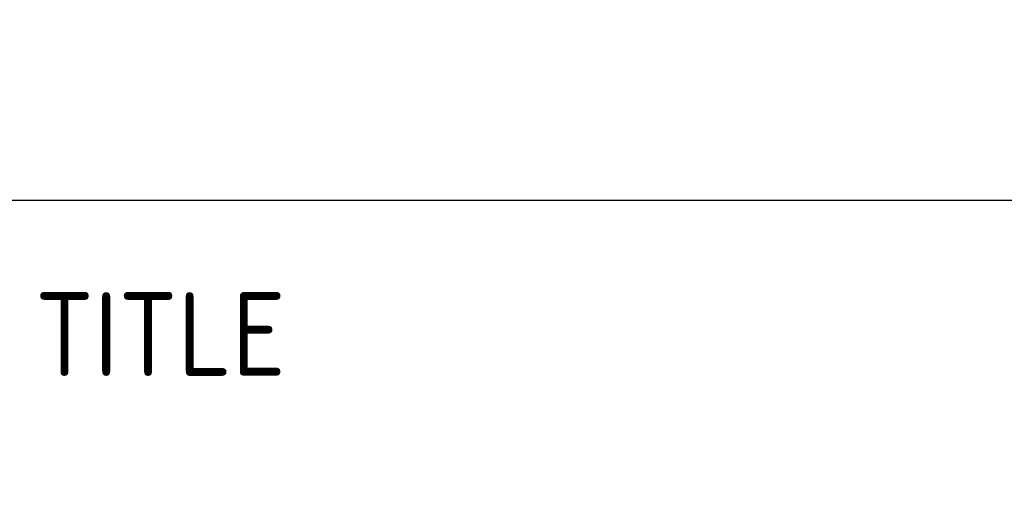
# Model space of a CAD drawing. Extents: x -287416 to 4934791, y -504132 to 1826789.
# Tile 29 of 132: x 114000 to 117525, y -324163 to -322446. Entities that reach past the tile are written whole.
import ezdxf

# ---------------------------------------------------------------- set-up
doc = ezdxf.new("R2010")
doc.units = 0
doc.header["$LTSCALE"] = 800
doc.header["$MEASUREMENT"] = 0
doc.linetypes.add('CONTINOUS', pattern=[0])
doc.layers.get('0').update_dxf_attribs({"linetype": 'CONTINUOUS'})
doc.layers.add('TEXT', color=3, linetype='CONTINUOUS', lineweight=15)
doc.styles.add('ROMANS', font='ISO9.shx', dxfattribs={"width": 0.8})
doc.styles.get("Standard").update_dxf_attribs({"font": 'ISO9'})

# ---------------------------------------------------------------- blocks, each defined once
blk = doc.blocks.new('A$C731D3036')
for q in [(-26.68, 106.722), (-337.953, 106.722)]:
    blk.add_line((-749.277, 106.722), q)
blk.add_text('TITLE', height=4.4467).set_placement((-432.832, 97.393))

msp = doc.modelspace()

# ---------------------------------------------------------------- block references
at = {"color": 1, "linetype": 'CONTINOUS', "lineweight": 15, "xscale": 67.46500254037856, "yscale": 67.46500254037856, "zscale": 67.46500254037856}
msp.add_blockref('A$C731D3036', (143254.7, -330291.9), dxfattribs=at)

# ---------------------------------------------------------------- texts
at = {"layer": 'TEXT', "insert": (104145.1, -300450.3), "char_height": 450, "width": 25083.616, "attachment_point": 1, "style": 'ROMANS'}
msp.add_mtext('\\pi-450,l450;{\\Fromans|c0;1. ALL DIMENSIONS ARE IN MM & ELEVATIONS IN METERS UNLESS STATED OTHERWISE. \\P\\pi-900,l900;2. ALL ELEVATIONS ARE WITH RESPECT TO TG HALL 0.0M WHICH CORRESPONDS TO    RL(+)219.0M  \\P3. ALL CIVIL DETAILS SUCH AS DOORS/WALLS/CLADDINGS/OPENINGS/TOILETS/ STAIRCASES/LIFT ETC. ARE INDICATIVE ONLY & FOR EXACT DETAILS REFER CIVIL/ARCHITECTURE DRAWINGS. \\P4. CIVIL TO PROVIDE 2NOs. EPS (TOS) 250MM WIDEx13800MM LONG FOR HPH-5, 250MM WIDEx16300MM LONG FOR HPH-6 FOR MOVEMENT OF HP.HEATERS AS PER LOCATION SHOWN IN THE DWG. }', dxfattribs=at)

doc.saveas('drawing.dxf')
